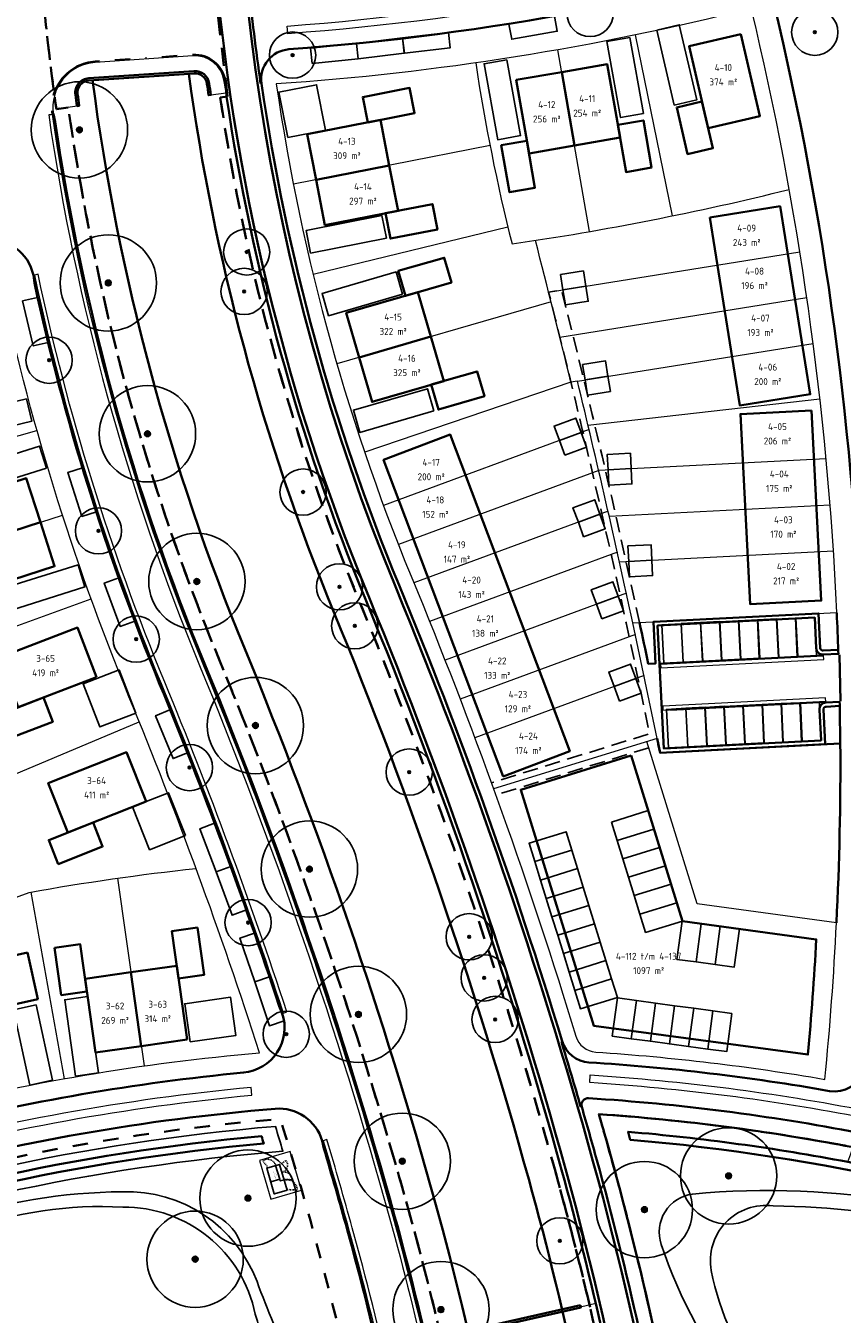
# Model space of a CAD drawing. Extents: x 168179 to 170299, y 448694 to 449599.
# Tile 16 of 32: x 168411 to 168517, y 449027 to 449194. Entities that reach past the tile are written whole.
import ezdxf
from ezdxf.enums import TextEntityAlignment as Align

# ---------------------------------------------------------------- set-up
doc = ezdxf.new("R2010")
doc.units = 0
for name, pattern in [('NLCS-HIDDEN', [4, 2, -2]), ('Stippelfijn', [3, 2, -1]), ('VH-RIJWIELPADBAND', [20, 8, -2, 2, -2, 0, -2, 2, -2])]:
    doc.linetypes.add(name, pattern=pattern)
doc.layers.get('0').update_dxf_attribs({"lineweight": 0})
for name, color, linetype, lineweight in [('N-WA-GW-GRONDWERKLIJN-G', 90, 'Continuous', 25), ('N-WE-KG-GRENS_SECTIE-G', 210, 'NLCS-HIDDEN', 35), ('N-WE-VH-VERHARDING_ASFALT_ROOD-G', 10, 'Continuous', 35), ('N03-WE-OG-WEG_ONTSLUITINGSWEG_GOOT-O', 162, 'Continuous', 18), ('N03-WE-VH-GOOT-O', 170, 'Continuous', 18), ('N03-WE-VH-KANTOPSLUITING_ACHTERKANTBAND-G', 50, 'Continuous', 35), ('N04-WE-OG-WEG_PARKEERPLAATS_GOOT-O', 162, 'Continuous', 18), ('N04-WE-VH-GOOT-O', 170, 'Continuous', 18), ('N04-WE-VH-KANTOPSLUITING_ACHTERKANTBAND-G', 50, 'Continuous', 35), ('N04-WE-VH-VERHARDING-G', 252, 'Continuous', 35), ('N08-WE-VH-KANTOPSLUITING_RIJWIELPADBAND_120X250-G', 253, 'VH-RIJWIELPADBAND', 35), ('N1-WE-OG-TERREIN_GROEN-G', 7, 'Continuous', 25), ('N1-WE-OG-WATER-G', 130, 'Continuous', 25), ('N2-PV-GR-BOOM-S', 90, 'Continuous', 25), ('N2-WE-OG-TERREIN_GROEN-G', 7, 'Continuous', 25), ('N2-WE-OG-WATER-G', 130, 'Continuous', 25), ('N3-WE-OG-KADASTRAAL_KAVELNUMMER-T18', 7, 'Continuous', 18), ('N3-WE-OG-TOPOGRAFIE_BEBOUWING_TRAFOHUISJE-G', 7, 'Continuous', 25), ('N3-WE-OG-WEG_PARKEERPLAATS_OPENBAAR-G', 253, 'Continuous', 25), ('N3-WE-OG-WEG_PARKEERPLAATS_PRIVE-G', 253, 'Continuous', 25), ('N4-WE-OG-BEBOUWING_SCHUUR-G', 7, 'Continuous', 25), ('N4-WE-OG-KADASTRAAL_KAVELNUMMER-T18', 7, 'Continuous', 18), ('N4-WE-OG-WEG_PARKEERPLAATS_OPENBAAR-G', 253, 'Continuous', 25), ('N4-WE-OG-WEG_PARKEERPLAATS_PRIVE-G', 253, 'Continuous', 25), ('N8-WE-KW-KUNSTWERK_BRUG_WEGVERKEERSBRUG-G', 170, 'Continuous', 35), ('N8-WE-OG-KADASTRAAL_KAVELNUMMER-T18', 7, 'Continuous', 18), ('N8-WE-OG-KADASTRAAL_KAVELOPPERVLAK-T18', 10, 'Continuous', 18), ('N8-WE-VH-KANTOPSLUITING_ACHTERKANTBAND-G', 50, 'Continuous', 13), ('N8-WE-WH-WATERLIJN-G', 150, 'Continuous', 35)]:
    doc.layers.add(name, color=color, linetype=linetype, lineweight=lineweight)
for name, color, linetype, lineweight, true_color in [('N03-WE-KG-KADASTRAAL-O', 150, 'Continuous', 18, 0x007fff), ('N04-WE-KG-KADASTRAAL-O', 150, 'Continuous', 18, 0x007fff), ('N04-WE-OG-WEG_VOETPAD_ACHTERPAD-G', 6, 'Stippelfijn', 25, 0xff00ff), ('N1-PV-GR-BOOM-S', 3, 'Continuous', 25, 0x00ff00), ('N3-PV-GR-BOOM-S', 3, 'Continuous', 25, 0x00ff00), ('N3-WE-KG-GRENS_KADASTRAAL-G', 150, 'Continuous', 18, 0x007fff), ('N3-WE-KG-KADASTRAAL_BEBOUWING-G', 1, 'Continuous', 35, 0xff0000), ('N4-PV-GR-BOOM-S', 3, 'Continuous', 25, 0x00ff00), ('N4-WE-KG-GRENS_KADASTRAAL-G', 150, 'Continuous', 18, 0x007fff), ('N4-WE-KG-KADASTRAAL_BEBOUWING-G', 1, 'Continuous', 35, 0xff0000)]:
    doc.layers.add(name, color=color, linetype=linetype, lineweight=lineweight, true_color=true_color)
doc.styles.add('NLCS-ISO-M1000-T18', font='NLCS-ISO.ttf', dxfattribs={"height": 1.8})
doc.styles.get("Standard").update_dxf_attribs({"font": 'iso.shx'})

# ---------------------------------------------------------------- blocks, each defined once
blk = doc.blocks.new('an-bb-sn-opp')
at = {"layer": 'N8-WE-OG-KADASTRAAL_KAVELNUMMER-T18', "style": 'NLCS-ISO-M1000-T18'}
blk.add_attdef('NUMMER', text='', height=1.8, dxfattribs=at).set_placement((0, 1.87), align=Align.MIDDLE)
at = {"layer": 'N8-WE-OG-KADASTRAAL_KAVELOPPERVLAK-T18', "style": 'NLCS-ISO-M1000-T18'}
blk.add_attdef('OPPERVLAK', text='', height=1.8, dxfattribs=at).set_placement((0, -1.87), align=Align.MIDDLE)
blk = doc.blocks.new('SGR-BOOM_01')
at = {"ltscale": 0.1}
h = blk.add_hatch(color=256, dxfattribs=at)
edge = h.paths.add_edge_path()
edge.add_arc((0, 0), 0.15, 0, 360)
for radius in [2.5, 0.045]:
    blk.add_circle((0, 0), radius)
blk.add_circle((0, 0), 0.15, dxfattribs=at)

msp = doc.modelspace()

# ---------------------------------------------------------------- linework, layer by layer
at = {"layer": 'N-WA-GW-GRONDWERKLIJN-G', "flags": 128}
msp.add_lwpolyline([(168299.15, 449016.33, 0.001943), (168299.31, 449019.66, 0.066852), (168371.27, 449035.66, -0.067408), (168443.37, 449051.61, -0.00138), (168444.34, 449048.38, 0.068057), (168372.41, 449032.57, -0.067249)], format="xyb", close=True, dxfattribs=at)
at = {"layer": 'N-WE-KG-GRENS_SECTIE-G', "flags": 128}
for points in [[(168697.42, 449523.48, 0.061305), (168625.69, 449511.22), (168625.93, 449510.09), (168625.82, 449510.06), (168619.48, 449508.07), (168619.26, 449509.21, 0.097374), (168518.87, 449453.25), (168517.94, 449454.35), (168516, 449452.84, 0.011255), (168505.99, 449443.81), (168507.05, 449442.69, 0.134676), (168425.05, 449308.09), (168426.17, 449307.81), (168424.38, 449301.33), (168423.27, 449301.61, 0.086527), (168414.66, 449199.64), (168413.11, 449199.5, 0.01336), (168414.95, 449183.61), (168416.49, 449183.83, 0.06257), (168436.07, 449112.19, -0.030357), (168460.72, 449040.48, -0.062919), (168475.75, 448937.32), (168474.2, 448937.29, -0.009415), (168474.2, 448921.69), (168475.75, 448921.66, -0.05401), (168464.45, 448832.8, 0.032968), (168455.08, 448777.73), (168453.38, 448761.24), (168481.27, 448758.33), (168493.77, 448890.3, 0.090314), (168479.7, 449045.74, 0.030357), (168454.27, 449119.72, -0.061192), (168436.21, 449185.1), (168437.15, 449185.24), (168435.21, 449201.7), (168434.26, 449201.62, -0.084578), (168441.84, 449294.75), (168442.76, 449294.52, -0.008125), (168446.11, 449306.59), (168445.23, 449306.85, -0.12909), (168519.31, 449427.16), (168519.95, 449426.48, -0.015422), (168532.35, 449437.58), (168531.72, 449438.32, -0.091735), (168619.61, 449488.54), (168619.92, 449487.64, -0.011125), (168631.73, 449491.47), (168631.45, 449492.38, -0.059389), (168696.32, 449503.7)], [(168416.49, 449183.83), (168414.95, 449183.61, -0.01336), (168413.11, 449199.5), (168414.66, 449199.64, -0.06749), (168418.37, 449279.6), (168405.93, 449281.88, 0.018652), (168402.61, 449258.94, -0.102344), (168399.48, 449258.49), (168396.95, 449258.66, -0.030546), (168384.86, 449260.13), (168365.86, 449263.64, 0.030553), (168359.77, 449264.38), (168280.41, 449269.17, -0.111437), (168274.16, 449270.98), (168273.33, 449251.18), (168277, 449244.71, 0.118357), (168276.18, 449241.79, -0.00197), (168275.99, 449237.42, -0.006755), (168275.15, 449223.44), (168273.28, 449203.41, -0.005975), (168271.74, 449191.12), (168271.21, 449187.07, -0.020117), (168270.46, 449182.44), (168267.37, 449167.33, 0.036788), (168265.63, 449153.77), (168263.55, 449116.94), (168262.5, 449098.87), (168257.44, 449012.23, 0.200008), (168259.48, 449006.42), (168272.68, 448991.7), (168292.05, 448990.24, 0.007173), (168293.23, 449002.37), (168296.12, 449002.06), (168296.22, 449002.12, 0.010668), (168297.35, 449020.4, 0.068577), (168370.96, 449036.51, -0.06807), (168444.02, 449052.57, -0.019711), (168453.5, 449017.2), (168453.5, 449017.2), (168465.85, 449019.95, 0.012724), (168460.72, 449040.48, 0.030357), (168436.07, 449112.19, -0.06257)], [(168669.55, 449019.54, -0.099335), (168562.46, 449036.57, 0.071724), (168485.34, 449053.2, -0.015524), (168492.35, 449025.86, -0.020346), (168498.76, 448990.4, -0.157972), (168668.14, 448972.34, -0.025649), (168668.23, 448995.66)]]:
    msp.add_lwpolyline(points, format="xyb", close=True, dxfattribs=at)
at = {"layer": 'N-WE-KG-GRENS_SECTIE-G'}
msp.add_lwpolyline([(168685.76, 449312.78), (168669.55, 449019.54, -0.099335), (168562.46, 449036.57, 0.071724), (168485.34, 449053.2, -0.015524), (168492.35, 449025.86), (168485.08, 449024.24, 0.012724), (168479.7, 449045.74, 0.030357), (168454.27, 449119.72, -0.061192), (168436.21, 449185.1), (168437.15, 449185.24), (168435.21, 449201.7), (168434.26, 449201.62, -0.067274), (168437.75, 449276.05), (168445.08, 449274.71, 0.01497), (168442.64, 449258.69, 0.087848), (168535.02, 449285.65, -0.141513)], format="xyb", close=True, dxfattribs=at)
at = {"layer": 'N-WE-VH-VERHARDING_ASFALT_ROOD-G', "flags": 128}
for points in [[(168179.09, 449328.77), (168283.58, 449324.29, -0.02075), (168362.26, 449317.5, -0.028118), (168425.5, 449305.4), (168442.32, 449300.92), (168444.72, 449300.28, -0.251205), (168625.76, 449489.19), (168621.81, 449509.18, 0.015854), (168619.41, 449519.93), (168622.9, 449520.81, -0.006697), (168625.43, 449509.97), (168629.31, 449490.31, -0.062019), (168696.65, 449502.37), (168696.44, 449498.65, 0.516768), (168458.94, 449121.65, -0.030357), (168484.57, 449047.09, -0.090321), (168498.8, 448889.84)], [(168495.11, 448890.18, 0.090316), (168481, 449046.1, 0.030357), (168455.52, 449120.23, -0.163988), (168443.74, 449296.67), (168441.34, 449297.35), (168424.52, 449301.83, 0.0281), (168361.78, 449313.83, 0.020747), (168283.42, 449320.59), (168178.93, 449325.08)]]:
    msp.add_lwpolyline(points, format="xyb", dxfattribs=at)
at = {"layer": 'N03-WE-KG-KADASTRAAL-O', "flags": 128}
msp.add_lwpolyline([(168361.79, 449160.52, 0.078706), (168396.25, 449053.54, -0.040194), (168441.32, 449061.17, 0.020091), (168424.37, 449107.36, -0.046486), (168407.41, 449162.43, -0.026358)], format="xyb", close=True, dxfattribs=at)
at = {"layer": 'N03-WE-OG-WEG_ONTSLUITINGSWEG_GOOT-O', "flags": 128}
for points in [[(168413.95, 449182.85, 0.062062), (168433.62, 449111.18, -0.030357), (168458.16, 449039.77, -0.012724), (168463.26, 449019.37, -0.012724), (168463.75, 449019.48, 0.012724), (168458.64, 449039.91, 0.030357), (168434.08, 449111.37, -0.062062), (168414.44, 449182.92, -0.062062)], [(168444.85, 449066.48, 0.018485), (168429, 449109.27, -0.04541), (168412.57, 449162.17), (168412.09, 449162.06, 0.04541), (168428.53, 449109.08, -0.018485), (168444.38, 449066.32, -0.018485)], [(168449.57, 449049.75, -0.004828), (168452.86, 449038.3, -0.012724), (168457.89, 449018.18, -0.012724), (168458.38, 449018.28, 0.012724), (168453.34, 449038.44, 0.004828), (168450.05, 449049.9)]]:
    msp.add_lwpolyline(points, format="xyb", close=True, dxfattribs=at)
at = {"layer": 'N03-WE-VH-GOOT-O'}
msp.add_lwpolyline([(168440.23, 449056.66, 0.043829), (168391.96, 449047.86, -0.086103), (168354.37, 449167.07, 0.029368), (168404.47, 449168.58), (168404.37, 449169.58, -0.063842), (168296.11, 449173.76), (168295.74, 449168.5, 0.048688), (168297.79, 449090.72, -0.04186), (168300.68, 449018.68), (168301.68, 449018.77, 0.00315), (168301.88, 449024.21, 0.064136), (168369.79, 449039.7, -0.020371), (168391.45, 449046.68, 0.003743), (168394.04, 449041.79), (168395.03, 449042.06, -0.003817), (168392.44, 449046.95, -0.043632), (168440.32, 449055.66)], format="xyb", close=True, dxfattribs=at)
at = {"layer": 'N03-WE-VH-KANTOPSLUITING_ACHTERKANTBAND-G', "flags": 128}
for points in [[(168414.56, 449182.94), (168414.79, 449181.96, 0.061225), (168434.26, 449111.45, -0.030357), (168458.84, 449039.96, -0.012724), (168463.94, 449019.53)], [(168411.97, 449162.04, 0.379799), (168405.68, 449166.66, -0.024566), (168363.59, 449164.89, 0.46382), (168357.74, 449158.07, 0.075181), (168390.86, 449054.51, 0.352813), (168397.56, 449051.41, -0.037489), (168439.24, 449058.59, 0.480897), (168444.26, 449066.28)], [(168444.26, 449066.28), (168443.87, 449067.21, 0.01808), (168428.35, 449109.01, -0.044592), (168412.1, 449161.04), (168411.97, 449162.04)], [(168449.45, 449049.72, 0.354765), (168443.33, 449053.9, 0.045796), (168393.4, 449045.12, 0.045796)], [(168457.7, 449018.13, 0.012724), (168452.67, 449038.25, 0.004423), (168449.66, 449048.74), (168449.45, 449049.72)]]:
    msp.add_lwpolyline(points, format="xyb", dxfattribs=at)
at = {"layer": 'N04-WE-KG-KADASTRAAL-O', "flags": 128}
msp.add_lwpolyline([(168492.88, 449101.96), (168489.75, 449116.94), (168516.22, 449118.3, 0.047212), (168505.11, 449196.67, -0.045061), (168443.48, 449186.86, 0.063267), (168461.8, 449121, -0.023492), (168482.36, 449063.3, 0.310181), (168484.92, 449061.25, -0.026836), (168514.66, 449057.71, 0.012132), (168516.16, 449078.03), (168498.09, 449080.51), (168491.57, 449101.55)], format="xyb", dxfattribs=at)
at = {"layer": 'N04-WE-OG-WEG_PARKEERPLAATS_GOOT-O'}
for points in [[(168493.37, 449111.12), (168514.5, 449112.2), (168514.47, 449112.7), (168493.34, 449111.61)], [(168493.65, 449105.62), (168514.78, 449106.71), (168514.75, 449107.21), (168493.62, 449106.12)]]:
    msp.add_lwpolyline(points, close=True, dxfattribs=at)
at = {"layer": 'N04-WE-OG-WEG_VOETPAD_ACHTERPAD-G', "flags": 128}
msp.add_lwpolyline([(168490.61, 449116.98, 0.008717), (168480.5, 449160.14), (168478.81, 449159.87, -0.01158), (168491.9, 449102.55), (168471.38, 449096.2)], format="xyb", dxfattribs=at)
msp.add_lwpolyline([(168491.82, 449100.74), (168471.95, 449094.6)], dxfattribs=at)
at = {"layer": 'N04-WE-VH-GOOT-O'}
for points in [[(168618.68, 449313.54, 0.07387), (168607.5, 449187.86, -0.00967), (168607.96, 449176.25, -0.091364), (168583.63, 449027.58), (168582.66, 449027.85, 0.003624), (168584.65, 449033.53, -0.020152), (168563.85, 449040.32, 0.040068), (168520.67, 449052.52, -0.004313), (168518.62, 449046.81), (168517.62, 449047, 0.004328), (168519.68, 449052.72, 0.031983), (168484.14, 449057.29), (168484.2, 449058.29, -0.032112), (168520.01, 449053.67, 0.115775), (168536.61, 449213.12, 0.000511)], [(168520.43, 449207.61, -0.056558), (168444.98, 449193.38), (168444.9, 449194.38, 0.056558), (168520.14, 449208.57, 0.013632)]]:
    msp.add_lwpolyline(points, format="xyb", dxfattribs=at)
at = {"layer": 'N04-WE-VH-KANTOPSLUITING_ACHTERKANTBAND-G', "flags": 128}
msp.add_lwpolyline([(168441.57, 449186.94, -0.434885), (168445.12, 449191.36, 0.056558), (168521.03, 449205.68, 0.006062), (168528.01, 449207.93, -0.481936), (168535.73, 449202.93, -0.105107), (168519.62, 449058.8, -0.37192), (168515.27, 449056.2, 0.027791), (168484.05, 449059.92, -0.312793), (168480.58, 449062.67, 0.024173), (168459.42, 449121.84, -0.062141)], format="xyb", close=True, dxfattribs=at)
for points in [[(168532.92, 449112.94), (168519.46, 449112.25, 0.050905), (168508.01, 449197.42, 0.021437), (168534.74, 449205.63)], [(168485.89, 449024.42, 0.012724), (168480.5, 449045.96, 0.030357), (168455.04, 449120.03, -0.061188), (168437.03, 449185.22)], [(168516.4, 449113.44), (168514.44, 449113.34, -0.414214), (168514.06, 449113.68), (168513.83, 449118.17), (168492.42, 449117.07), (168492.7, 449111.68), (168491.75, 449111.63, 0.001076), (168490.61, 449116.98)], [(168493.04, 449101.22), (168493.27, 449100.1), (168514.7, 449101.2), (168514.47, 449105.69, -0.414214), (168514.81, 449106.07), (168516.59, 449106.16)], [(168516.16, 449078.03, 0.01385), (168516.66, 449101.3), (168493.27, 449100.1), (168492.88, 449101.96)], [(168519, 449050.79, 0.031712), (168484.01, 449055.27, 0.519415), (168483.11, 449054.15, -0.002766), (168485.07, 449047.23, -0.012724), (168490.51, 449025.45, -0.012724)], [(168518.32, 449048.91, 0.030112), (168485.34, 449053.2, -0.002178), (168486.88, 449047.73, -0.012724), (168492.35, 449025.86, -0.012724)]]:
    msp.add_lwpolyline(points, format="xyb", dxfattribs=at)
at = {"layer": 'N04-WE-VH-KANTOPSLUITING_ACHTERKANTBAND-G'}
msp.add_lwpolyline([(168516.2, 449118.24, -0.002971), (168516.4, 449113.25), (168516.42, 449112.92), (168514.47, 449112.82, -0.414214), (168513.54, 449113.65), (168513.34, 449117.63), (168492.96, 449116.58), (168493.78, 449100.64), (168514.16, 449101.69), (168513.95, 449105.66, -0.414214), (168514.79, 449106.59), (168516.57, 449106.68), (168516.58, 449106.35, -0.002963), (168516.64, 449101.35)], format="xyb", dxfattribs=at)
at = {"layer": 'N04-WE-VH-VERHARDING-G'}
for points in [[(168439.9, 449199.83, 0.011923), (168441.45, 449186.92)], [(168482.99, 449054.12, 0.003413), (168480.47, 449062.63)]]:
    msp.add_lwpolyline(points, format="xyb", dxfattribs=at)
for points in [[(168514.47, 449112.7), (168493.34, 449111.61)], [(168514.78, 449106.71), (168494.64, 449105.67)]]:
    msp.add_lwpolyline(points, close=True, dxfattribs=at)
msp.add_lwpolyline([(168516.54, 449112.81), (168516.68, 449106.8)], dxfattribs=at)
at = {"layer": 'N08-WE-VH-KANTOPSLUITING_RIJWIELPADBAND_120X250-G', "flags": 128}
msp.add_lwpolyline([(168437.15, 449185.24, -0.00241), (168436.86, 449187.22, 0.393204), (168432.65, 449190.63), (168419.98, 449189.77, 0.436651), (168414.44, 449182.92)], format="xyb", dxfattribs=at)
at = {"layer": 'N1-WE-OG-TERREIN_GROEN-G'}
msp.add_lwpolyline([(168423.52, 449043.14, 0.15395), (168380.27, 449028.98, 0.468489), (168381.21, 449020.5, 0.120316), (168427.63, 449005.23, 0.292664), (168445.29, 449013.05, 0.260378), (168445.5, 449020.69, -0.02039), (168440.98, 449031.47, 0.321445), (168423.52, 449043.14, 0.15395)], format="xyb", close=True, dxfattribs=at)
at = {"layer": 'N1-WE-OG-WATER-G'}
msp.add_lwpolyline([(168423.56, 449041.14, -0.358221), (168440.76, 449027.24, -0.544471), (168425, 449007.48, -0.103572), (168385.6, 449020.21, -0.489492), (168385.59, 449027.48, -0.202546)], format="xyb", close=True, dxfattribs=at)
at = {"layer": 'N2-WE-OG-TERREIN_GROEN-G'}
msp.add_lwpolyline([(168555.9, 449022.77, 0.386975), (168551.83, 449032.99, 0.13804), (168497.48, 449042.84, 0.470196), (168493.42, 449036.31, 0.089651), (168504.17, 449016.67, 0.089651)], format="xyb", dxfattribs=at)
at = {"layer": 'N2-WE-OG-WATER-G'}
msp.add_lwpolyline([(168553.84, 449023, 0.004283), (168554.03, 449023.47, 0.386975), (168550.95, 449031.19, 0.111912), (168507.94, 449041.3, 0.507283), (168499.91, 449032.91, 0.110113), (168506.8, 449017.55, 0.110113)], format="xyb", dxfattribs=at)
at = {"layer": 'N3-WE-KG-GRENS_KADASTRAAL-G', "flags": 128}
for points in [[(168390.51, 449135.73), (168412.43, 449141.9)], [(168393.84, 449123.88), (168415.74, 449130.92)], [(168397.53, 449112.12), (168419.45, 449120.07)], [(168403.69, 449094.84), (168425.71, 449104.1)], [(168422.89, 449083.82), (168426.34, 449059.46)], [(168411.63, 449082.01), (168415.97, 449057.8)]]:
    msp.add_lwpolyline(points, dxfattribs=at)
msp.add_lwpolyline([(168387.09, 449073.05), (168411.44, 449081.98, -0.017662), (168433.07, 449085.08, -0.017662)], format="xyb", dxfattribs=at)
msp.add_lwpolyline([(168446.76, 449043.35), (168445.29, 449048.36), (168441.31, 449047.19), (168442.78, 449042.18)], close=True, dxfattribs=at)
at = {"layer": 'N3-WE-KG-KADASTRAAL_BEBOUWING-G', "flags": 128}
for points in [[(168403.66, 449127.04), (168412.87, 449130), (168411.04, 449135.71), (168401.82, 449132.75)], [(168403.66, 449127.04), (168412.87, 449130), (168414.71, 449124.29), (168405.49, 449121.32)], [(168420.17, 449109.9), (168410, 449105.99), (168407.52, 449112.43), (168417.69, 449116.34)], [(168408.7, 449101.89), (168407.49, 449105.02), (168413.28, 449107.25), (168414.49, 449104.12)], [(168426.58, 449093.75), (168416.44, 449089.73), (168413.9, 449096.15), (168424.04, 449100.16)], [(168415.19, 449085.62), (168413.95, 449088.75), (168419.72, 449091.03), (168420.95, 449087.91)], [(168433.25, 449077.4), (168429.92, 449076.93), (168430.79, 449070.79), (168434.12, 449071.27)], [(168414.72, 449074.78), (168418.04, 449075.25), (168418.91, 449069.11), (168415.59, 449068.64)], [(168411.21, 449074.16), (168407.93, 449073.44), (168409.25, 449067.38), (168412.53, 449068.1)], [(168431.91, 449062.87), (168430.56, 449072.46), (168424.62, 449071.62), (168425.97, 449062.03)], [(168420.03, 449061.19), (168418.68, 449070.78), (168424.62, 449071.62), (168425.97, 449062.03)]]:
    msp.add_lwpolyline(points, close=True, dxfattribs=at)
at = {"layer": 'N3-WE-OG-TOPOGRAFIE_BEBOUWING_TRAFOHUISJE-G', "linetype": 'NLCS-HIDDEN', "ltscale": 0.05, "flags": 128}
for points in [[(168442.37, 449046.29), (168441.74, 449047.14, -0.52074), (168443.38, 449046.59)], [(168443.95, 449046.62), (168444.75, 449047.21, -0.523071), (168444.23, 449045.67, -1.036718)], [(168444.5, 449044.75), (168445.51, 449044.68, 0.510916), (168444.23, 449045.66, -0.439499)], [(168444.89, 449043.42), (168446.17, 449043.34, 0.52322), (168444.53, 449044.64, 0.52322)]]:
    msp.add_lwpolyline(points, format="xyb", dxfattribs=at)
at = {"layer": 'N3-WE-OG-TOPOGRAFIE_BEBOUWING_TRAFOHUISJE-G', "flags": 128}
msp.add_lwpolyline([(168444.88, 449043.33), (168443.23, 449042.85), (168443.22, 449042.85), (168442.24, 449046.2), (168442.25, 449046.21), (168443.9, 449046.69), (168443.91, 449046.69), (168444.89, 449043.34)], close=True, dxfattribs=at)
for points in [[(168443.93, 449044.75), (168443.4, 449046.55)], [(168444.49, 449044.7), (168443.99, 449044.55), (168443.93, 449044.75), (168442.76, 449044.41)]]:
    msp.add_lwpolyline(points, dxfattribs=at)
at = {"layer": 'N3-WE-OG-WEG_PARKEERPLAATS_OPENBAAR-G', "flags": 128}
for points in [[(168413.89, 449153.33), (168412.51, 449159.17), (168410.57, 449158.71), (168411.95, 449152.87)], [(168420.17, 449131.36), (168418.32, 449137.07), (168416.42, 449136.46), (168418.26, 449130.75)], [(168425.12, 449117.17), (168423.04, 449122.8), (168421.16, 449122.1), (168423.24, 449116.48)], [(168431.95, 449100.1), (168429.67, 449105.65), (168427.82, 449104.89), (168430.1, 449099.34)], [(168437.57, 449085.32), (168435.45, 449090.94), (168433.58, 449090.23), (168435.69, 449084.62)], [(168439.62, 449079.69), (168437.57, 449085.32), (168435.69, 449084.64), (168437.74, 449079)], [(168442.6, 449071.01), (168440.65, 449076.68), (168438.76, 449076.04), (168440.7, 449070.36)], [(168444.49, 449065.31), (168442.6, 449071.01), (168440.7, 449070.38), (168442.59, 449064.68)]]:
    msp.add_lwpolyline(points, close=True, dxfattribs=at)
at = {"layer": 'N3-WE-OG-WEG_PARKEERPLAATS_PRIVE-G', "flags": 128}
for points in [[(168411.06, 449146.02), (168411.76, 449143.1), (168402.03, 449140.76), (168401.33, 449143.68)], [(168413.67, 449137.01), (168412.77, 449139.87), (168403.23, 449136.89), (168404.12, 449134.02)], [(168417.76, 449124.46), (168418.66, 449121.6), (168409.12, 449118.61), (168408.22, 449121.47)], [(168425.25, 449105.24), (168423.09, 449110.84), (168418.42, 449109.04), (168420.58, 449103.44)], [(168431.69, 449089.34), (168429.48, 449094.91), (168424.83, 449093.08), (168427.04, 449087.5)], [(168411.52, 449056.96), (168414.45, 449057.6), (168412.32, 449067.37), (168409.39, 449066.74)], [(168417.43, 449058.14), (168420.4, 449058.56), (168419, 449068.46), (168416.03, 449068.04)], [(168432.31, 449062.58), (168438.25, 449063.42), (168437.55, 449068.37), (168431.61, 449067.53)]]:
    msp.add_lwpolyline(points, close=True, dxfattribs=at)
at = {"layer": 'N4-WE-KG-GRENS_KADASTRAAL-G', "flags": 128}
for points in [[(168494.88, 449169.75), (168490.08, 449193.22)], [(168484.12, 449167.72), (168480.02, 449191.29)], [(168471.22, 449178.86), (168445.7, 449173.86)], [(168473.54, 449168.27), (168448.27, 449162.14)], [(168478.81, 449159.87), (168511.41, 449165.07)], [(168480.27, 449154.03), (168512.31, 449159.14)], [(168479.13, 449158.6), (168451.35, 449150.55)], [(168482.55, 449148.31), (168513.13, 449153.19)], [(168481.71, 449148.16), (168454.95, 449139.1)], [(168483.92, 449142.61), (168514.01, 449146.02)], [(168484.06, 449142.02), (168457.4, 449132.17)], [(168485.3, 449136.74), (168514.81, 449138.25)], [(168485.31, 449136.72), (168459.32, 449127.13)], [(168486.67, 449130.8), (168515.33, 449132.27)], [(168486.53, 449131.42), (168461.34, 449122.12)], [(168487.73, 449126.1), (168463.38, 449117.11)], [(168488.01, 449124.86), (168515.77, 449126.28)], [(168488.91, 449120.78), (168465.38, 449112.1)], [(168490.07, 449115.45), (168467.33, 449107.06)], [(168491.2, 449110.12), (168469.24, 449102.01)], [(168492.88, 449101.96), (168471.67, 449095.4)]]:
    msp.add_lwpolyline(points, dxfattribs=at)
for points in [[(168469.36, 449189.59, 0.024483), (168474.07, 449166.11, 0.02472), (168510.03, 449173.18)], [(168489.75, 449116.94, 0.006335), (168482.55, 449148.31), (168481.71, 449148.16, 0.003735), (168477.1, 449166.56)]]:
    msp.add_lwpolyline(points, format="xyb", dxfattribs=at)
at = {"layer": 'N4-WE-KG-KADASTRAAL_BEBOUWING-G', "flags": 128}
for points in [[(168503.76, 449193.32), (168497.04, 449191.75), (168499.51, 449181.14), (168506.23, 449182.7)], [(168480.52, 449188.41), (168486.43, 449189.43), (168488.09, 449179.9), (168482.18, 449178.87)], [(168480.52, 449188.41), (168474.61, 449187.38), (168476.27, 449177.84), (168482.18, 449178.87)], [(168455.34, 449181.87), (168454.7, 449185.16), (168460.78, 449186.36), (168461.43, 449183.06)], [(168498.71, 449184.57), (168495.44, 449183.81), (168496.84, 449177.77), (168500.12, 449178.53)], [(168448.64, 449174.44), (168447.49, 449180.33), (168456.99, 449182.19), (168458.14, 449176.3)], [(168487.8, 449181.55), (168491.11, 449182.13), (168492.17, 449176.02), (168488.87, 449175.44)], [(168475.98, 449179.5), (168472.67, 449178.92), (168473.74, 449172.81), (168477.04, 449173.39)], [(168448.64, 449174.44), (168449.8, 449168.55), (168459.3, 449170.41), (168458.14, 449176.3)], [(168457.65, 449170.09), (168458.29, 449166.8), (168464.38, 449167.99), (168463.73, 449171.28)], [(168499.72, 449169.55), (168508.85, 449171), (168512.75, 449146.61), (168503.61, 449145.15)], [(168460.25, 449159.37), (168459.31, 449162.6), (168465.27, 449164.32), (168466.2, 449161.1)], [(168454.24, 449151.38), (168452.56, 449157.15), (168461.86, 449159.84), (168463.53, 449154.08)], [(168454.24, 449151.38), (168455.91, 449145.62), (168465.2, 449148.32), (168463.53, 449154.08)], [(168463.59, 449147.85), (168464.52, 449144.62), (168470.48, 449146.35), (168469.54, 449149.57)], [(168512.93, 449144.51), (168503.69, 449144.04), (168504.96, 449119.37), (168514.19, 449119.84)], [(168472.9, 449097.03), (168481.56, 449100.29), (168466.05, 449141.37), (168457.4, 449138.1)]]:
    msp.add_lwpolyline(points, close=True, dxfattribs=at)
msp.add_lwpolyline([(168489.52, 449099.72), (168475.19, 449095.28), (168484.68, 449064.67), (168512.45, 449060.92, 0.008978), (168513.54, 449075.87), (168496.18, 449078.25)], format="xyb", close=True, dxfattribs=at)
at = {"layer": 'N4-WE-OG-BEBOUWING_SCHUUR-G', "flags": 128}
for points in [[(168480.67, 449160.17), (168483.63, 449160.64), (168483.32, 449162.61), (168480.36, 449162.14)], [(168480.99, 449158.19), (168483.95, 449158.66), (168483.63, 449160.64), (168480.67, 449160.17)], [(168483.55, 449148.47), (168486.51, 449148.95), (168486.2, 449150.92), (168483.23, 449150.45)], [(168483.86, 449146.5), (168486.83, 449146.97), (168486.51, 449148.95), (168483.55, 449148.47)], [(168480.22, 449140.6), (168483.03, 449141.64), (168482.34, 449143.51), (168479.52, 449142.47)], [(168480.91, 449138.72), (168483.72, 449139.76), (168483.03, 449141.64), (168480.22, 449140.6)], [(168486.52, 449136.8), (168489.52, 449136.95), (168489.42, 449138.95), (168486.42, 449138.8)], [(168486.62, 449134.8), (168489.62, 449134.96), (168489.52, 449136.95), (168486.52, 449136.8)], [(168482.67, 449129.99), (168485.48, 449131.03), (168484.79, 449132.91), (168481.97, 449131.87)], [(168483.36, 449128.11), (168486.17, 449129.15), (168485.48, 449131.03), (168482.67, 449129.99)], [(168489.21, 449124.92), (168492.2, 449125.07), (168492.1, 449127.07), (168489.1, 449126.92)], [(168489.31, 449122.92), (168492.31, 449123.08), (168492.2, 449125.07), (168489.21, 449124.92)], [(168485.03, 449119.35), (168487.84, 449120.39), (168487.15, 449122.27), (168484.34, 449121.23)], [(168485.72, 449117.47), (168488.54, 449118.51), (168487.84, 449120.39), (168485.03, 449119.35)], [(168487.3, 449108.68), (168490.12, 449109.72), (168489.42, 449111.59), (168486.61, 449110.55)], [(168488, 449106.8), (168490.81, 449107.84), (168490.12, 449109.72), (168487.3, 449108.68)]]:
    msp.add_lwpolyline(points, close=True, dxfattribs=at)
at = {"layer": 'N4-WE-OG-WEG_PARKEERPLAATS_OPENBAAR-G', "flags": 128}
for points in [[(168479.58, 449195.67), (168473.67, 449194.64), (168474.02, 449192.67), (168479.93, 449193.7)], [(168459.84, 449192.83), (168453.89, 449192.12), (168454.12, 449190.14), (168460.08, 449190.85)], [(168465.82, 449193.55), (168459.86, 449192.84), (168460.1, 449190.85), (168466.06, 449191.56)], [(168453.9, 449192.12), (168447.93, 449191.52), (168448.14, 449189.53), (168454.11, 449190.13)], [(168501.01, 449117.1), (168498.5, 449116.97), (168498.76, 449111.97), (168501.28, 449112.11)], [(168503.49, 449117.22), (168500.97, 449117.09), (168501.23, 449112.1), (168503.74, 449112.23)], [(168505.96, 449117.34), (168503.44, 449117.21), (168503.69, 449112.22), (168506.21, 449112.35)], [(168508.43, 449117.45), (168505.91, 449117.33), (168506.15, 449112.34), (168508.67, 449112.46)], [(168510.9, 449117.56), (168508.39, 449117.44), (168508.62, 449112.45), (168511.13, 449112.56)], [(168513.35, 449117.65), (168510.84, 449117.55), (168511.05, 449112.55), (168513.56, 449112.66)], [(168496.03, 449116.82), (168493.51, 449116.69), (168493.78, 449111.7), (168496.29, 449111.83)], [(168498.54, 449116.98), (168496.02, 449116.84), (168496.29, 449111.85), (168498.81, 449111.98)], [(168496.61, 449105.86), (168494.09, 449105.72), (168494.36, 449100.73), (168496.88, 449100.86)], [(168499.13, 449105.99), (168496.61, 449105.86), (168496.88, 449100.86), (168499.39, 449101)], [(168501.6, 449106.12), (168499.08, 449105.98), (168499.35, 449100.99), (168501.87, 449101.12)], [(168504.07, 449106.24), (168501.56, 449106.11), (168501.81, 449101.12), (168504.33, 449101.25)], [(168506.55, 449106.35), (168504.03, 449106.23), (168504.28, 449101.24), (168506.79, 449101.36)], [(168509.02, 449106.47), (168506.5, 449106.35), (168506.74, 449101.35), (168509.26, 449101.47)], [(168511.49, 449106.57), (168508.97, 449106.46), (168509.2, 449101.46), (168511.72, 449101.58)], [(168513.94, 449106.67), (168511.42, 449106.56), (168511.63, 449101.57), (168514.15, 449101.67)]]:
    msp.add_lwpolyline(points, close=True, dxfattribs=at)
at = {"layer": 'N4-WE-OG-WEG_PARKEERPLAATS_PRIVE-G', "flags": 128}
for points in [[(168492.85, 449193.86), (168495.77, 449194.54), (168498.03, 449184.8), (168495.11, 449184.12)], [(168486.38, 449192.35), (168489.34, 449192.88), (168491.11, 449183.04), (168488.16, 449182.51)], [(168473.39, 449190.01), (168470.44, 449189.48), (168472.22, 449179.63), (168475.17, 449180.17)], [(168444.96, 449179.9), (168443.81, 449185.79), (168448.71, 449186.75), (168449.87, 449180.87)], [(168457.76, 449166.84), (168457.18, 449169.78), (168447.37, 449167.86), (168447.94, 449164.91)], [(168459.86, 449159.59), (168459.03, 449162.47), (168449.43, 449159.68), (168450.26, 449156.8)], [(168463.92, 449144.44), (168463.09, 449147.32), (168453.48, 449144.54), (168454.32, 449141.65)], [(168486.96, 449091.1), (168487.7, 449088.71), (168492.48, 449090.19), (168491.74, 449092.58)], [(168481.81, 449087.45), (168481.07, 449089.84), (168476.29, 449088.36), (168477.03, 449085.97)], [(168487.7, 449088.71), (168488.44, 449086.32), (168493.22, 449087.8), (168492.48, 449090.19)], [(168482.55, 449085.06), (168481.81, 449087.45), (168477.03, 449085.97), (168477.77, 449083.58)], [(168488.44, 449086.32), (168489.18, 449083.94), (168493.96, 449085.42), (168493.22, 449087.8)], [(168489.18, 449083.94), (168489.92, 449081.55), (168494.7, 449083.03), (168493.96, 449085.42)], [(168483.29, 449082.67), (168482.55, 449085.06), (168477.77, 449083.58), (168478.51, 449081.19)], [(168484.03, 449080.29), (168483.29, 449082.67), (168478.51, 449081.19), (168479.25, 449078.81)], [(168489.92, 449081.55), (168490.66, 449079.16), (168495.44, 449080.64), (168494.7, 449083.03)], [(168484.77, 449077.9), (168484.03, 449080.29), (168479.25, 449078.81), (168479.99, 449076.42)], [(168490.66, 449079.16), (168491.4, 449076.77), (168496.18, 449078.25), (168495.44, 449080.64)], [(168485.51, 449075.51), (168484.77, 449077.9), (168479.99, 449076.42), (168480.73, 449074.03)], [(168495.47, 449073.28), (168497.94, 449072.95), (168498.61, 449077.9), (168496.13, 449078.24)], [(168497.94, 449072.95), (168500.42, 449072.61), (168501.09, 449077.57), (168498.61, 449077.9)], [(168500.42, 449072.61), (168502.9, 449072.28), (168503.57, 449077.24), (168501.09, 449077.57)], [(168486.25, 449073.12), (168485.51, 449075.51), (168480.73, 449074.03), (168481.47, 449071.64)], [(168486.99, 449070.74), (168486.25, 449073.12), (168481.47, 449071.64), (168482.21, 449069.26)], [(168487.73, 449068.35), (168486.99, 449070.74), (168482.21, 449069.26), (168482.95, 449066.87)], [(168490.21, 449067.94), (168487.73, 449068.28), (168487.06, 449063.32), (168489.54, 449062.99)], [(168492.69, 449067.61), (168490.21, 449067.94), (168489.54, 449062.99), (168492.02, 449062.65)], [(168495.16, 449067.27), (168492.69, 449067.61), (168492.02, 449062.65), (168494.49, 449062.32)], [(168497.64, 449066.94), (168495.16, 449067.27), (168494.49, 449062.32), (168496.97, 449061.98)], [(168500.12, 449066.6), (168497.64, 449066.94), (168496.97, 449061.98), (168499.45, 449061.65)], [(168502.6, 449066.27), (168500.12, 449066.6), (168499.45, 449061.65), (168501.93, 449061.31)]]:
    msp.add_lwpolyline(points, close=True, dxfattribs=at)
at = {"layer": 'N8-WE-KW-KUNSTWERK_BRUG_WEGVERKEERSBRUG-G'}
msp.add_lwpolyline([(168417.63, 449183.99, -0.001264), (168417.42, 449185.48, -0.434545), (168419.15, 449187.61), (168432.79, 449188.54, -0.393204), (168434.78, 449186.92, 0.001343), (168435, 449185.44), (168434.7, 449185.4, -0.001343), (168434.49, 449186.88, 0.393204), (168432.81, 449188.24), (168419.17, 449187.31, 0.434545), (168417.71, 449185.52, 0.001264), (168417.92, 449184.03)], format="xyb", close=True, dxfattribs=at)
msp.add_lwpolyline([(168482.93, 449028.4), (168465.95, 449024.56), (168466.02, 449024.26), (168482.99, 449028.11)], close=True, dxfattribs=at)
at = {"layer": 'N8-WE-VH-KANTOPSLUITING_ACHTERKANTBAND-G', "flags": 128}
msp.add_lwpolyline([(168437.03, 449185.22, -0.001594), (168436.74, 449187.2, 0.3932), (168432.66, 449190.51), (168419.98, 449189.65, 0.436651), (168414.56, 449182.94)], format="xyb", dxfattribs=at)
at = {"layer": 'N8-WE-VH-KANTOPSLUITING_ACHTERKANTBAND-G'}
for points in [[(168435, 449185.44), (168436.96, 449185.73)], [(168417.63, 449183.99), (168414.95, 449183.61)]]:
    msp.add_lwpolyline(points, dxfattribs=at)
at = {"layer": 'N8-WE-VH-KANTOPSLUITING_ACHTERKANTBAND-G', "flags": 128}
msp.add_lwpolyline([(168482.97, 449028.2), (168484.92, 449028.66)], dxfattribs=at)
at = {"layer": 'N8-WE-WH-WATERLIJN-G'}
for points in [[(168419.64, 449187.34, 0.065156), (168439.39, 449113.57, -0.030357), (168464.19, 449041.44, -0.064776), (168479.4, 448934.29)], [(168491.9, 448934.18, 0.064922), (168476.23, 449044.78, 0.030357), (168450.95, 449118.34, -0.064446), (168432.14, 449188.19, -0.064446)]]:
    msp.add_lwpolyline(points, format="xyb", dxfattribs=at)
at = {"layer": 'N8-WE-WH-WATERLIJN-G', "flags": 128}
for points in [[(168365.48, 449031.39, 0.006198), (168372, 449033.69, -0.065848), (168441.85, 449049.38, 0.000419), (168441.56, 449050.35, 0.065658), (168371.65, 449034.63, -0.006406), (168364.93, 449032.26, -0.006406)], [(168585.95, 449026.94, -0.002171), (168583.63, 449027.58), (168582.66, 449027.85, -0.019815), (168561.76, 449034.69, 0.040895), (168518.62, 449046.81), (168517.62, 449047, 0.026232), (168489.12, 449050.91), (168489.41, 449049.88, -0.067783), (168561.41, 449033.75, 0.022819), (168585.62, 449026, 0.022819)]]:
    msp.add_lwpolyline(points, format="xyb", dxfattribs=at)

# ---------------------------------------------------------------- block references
at = {"layer": 'N1-PV-GR-BOOM-S', "xscale": 2.5, "yscale": 2.5, "zscale": 2.5}
for p in [(168459.83, 449047.09), (168439.81, 449042.31), (168432.95, 449034.38), (168464.85, 449027.84)]:
    msp.add_blockref('SGR-BOOM_01', p, dxfattribs=at)
at = {"layer": 'N2-PV-GR-BOOM-S'}
for p, xscale, yscale, zscale in [((168502.17, 449045.19), 2.5, 2.5, 2.5), ((168491.24, 449040.81), 2.5, 2.5, 2.5), ((168480.27, 449036.76), 1.2, 1.2, 1.2)]:
    msp.add_blockref('SGR-BOOM_01', p, dxfattribs=dict(at, xscale=xscale, yscale=yscale, zscale=zscale))
at = {"layer": 'N3-PV-GR-BOOM-S'}
for p, xscale, yscale, zscale in [((168417.94, 449180.9), 2.5, 2.5, 2.5), ((168421.69, 449161.04), 2.5, 2.5, 2.5), ((168414, 449151.02), 1.2, 1.2, 1.2), ((168426.77, 449141.48), 2.5, 2.5, 2.5), ((168420.41, 449128.88), 1.2, 1.2, 1.2), ((168433.18, 449122.31), 2.5, 2.5, 2.5), ((168425.31, 449114.84), 1.2, 1.2, 1.2), ((168440.77, 449103.62), 2.5, 2.5, 2.5), ((168432.21, 449098.17), 1.2, 1.2, 1.2), ((168447.78, 449085), 2.5, 2.5, 2.5), ((168439.82, 449078.05), 1.2, 1.2, 1.2), ((168454.14, 449066.15), 2.5, 2.5, 2.5), ((168444.78, 449063.57), 1.2, 1.2, 1.2)]:
    msp.add_blockref('SGR-BOOM_01', p, dxfattribs=dict(at, xscale=xscale, yscale=yscale, zscale=zscale))
at = {"layer": 'N3-WE-OG-KADASTRAAL_KAVELNUMMER-T18', "xscale": 0.5, "yscale": 0.5, "zscale": 0.5}
for p, values in [((168413.55, 449111.4), {'NUMMER': '3-65', 'OPPERVLAK': '419 m²'}), ((168420.17, 449095.55), {'NUMMER': '3-64', 'OPPERVLAK': '411 m²'}), ((168422.57, 449066.3), {'NUMMER': '3-62', 'OPPERVLAK': '269 m²'}), ((168428.1, 449066.52), {'NUMMER': '3-63', 'OPPERVLAK': '314 m²'})]:
    msp.add_blockref('an-bb-sn-opp', p, dxfattribs=at).add_auto_attribs(values)
at = {"layer": 'N4-PV-GR-BOOM-S', "xscale": 1.2, "yscale": 1.2, "zscale": 1.2}
for p in [(168484.19, 449196), (168513.34, 449193.57), (168445.6, 449190.61), (168439.64, 449165.06), (168439.3, 449159.95), (168446.95, 449133.92), (168451.68, 449121.62), (168453.66, 449116.56), (168460.73, 449097.58), (168468.51, 449076.22), (168470.45, 449070.88), (168471.87, 449065.49)]:
    msp.add_blockref('SGR-BOOM_01', p, dxfattribs=at)
at = {"layer": 'N4-WE-OG-KADASTRAAL_KAVELNUMMER-T18', "xscale": 0.5, "yscale": 0.5, "zscale": 0.5}
for p, values in [((168501.48, 449188.06), {'NUMMER': '4-10', 'OPPERVLAK': '374 m²'}), ((168478.58, 449183.25), {'NUMMER': '4-12', 'OPPERVLAK': '256 m²'}), ((168483.82, 449184.02), {'NUMMER': '4-11', 'OPPERVLAK': '254 m²'}), ((168452.64, 449178.49), {'NUMMER': '4-13', 'OPPERVLAK': '309 m²'}), ((168454.72, 449172.6), {'NUMMER': '4-14', 'OPPERVLAK': '297 m²'}), ((168504.51, 449167.23), {'NUMMER': '4-09', 'OPPERVLAK': '243 m²'}), ((168505.53, 449161.64), {'NUMMER': '4-08', 'OPPERVLAK': '196 m²'}), ((168458.64, 449155.69), {'NUMMER': '4-15', 'OPPERVLAK': '322 m²'}), ((168506.3, 449155.55), {'NUMMER': '4-07', 'OPPERVLAK': '193 m²'}), ((168460.43, 449150.34), {'NUMMER': '4-16', 'OPPERVLAK': '325 m²'}), ((168507.25, 449149.19), {'NUMMER': '4-06', 'OPPERVLAK': '200 m²'}), ((168508.5, 449141.47), {'NUMMER': '4-05', 'OPPERVLAK': '206 m²'}), ((168463.58, 449136.83), {'NUMMER': '4-17', 'OPPERVLAK': '200 m²'}), ((168508.74, 449135.32), {'NUMMER': '4-04', 'OPPERVLAK': '175 m²'}), ((168464.12, 449131.96), {'NUMMER': '4-18', 'OPPERVLAK': '152 m²'}), ((168509.27, 449129.38), {'NUMMER': '4-03', 'OPPERVLAK': '170 m²'}), ((168466.91, 449126.14), {'NUMMER': '4-19', 'OPPERVLAK': '147 m²'}), ((168509.63, 449123.32), {'NUMMER': '4-02', 'OPPERVLAK': '217 m²'}), ((168468.82, 449121.56), {'NUMMER': '4-20', 'OPPERVLAK': '143 m²'}), ((168470.6, 449116.53), {'NUMMER': '4-21', 'OPPERVLAK': '138 m²'}), ((168472.15, 449111.07), {'NUMMER': '4-22', 'OPPERVLAK': '133 m²'}), ((168474.83, 449106.73), {'NUMMER': '4-23', 'OPPERVLAK': '129 m²'}), ((168476.19, 449101.32), {'NUMMER': '4-24', 'OPPERVLAK': '174 m²'}), ((168491.79, 449072.75), {'NUMMER': '4-112 t/m 4-137', 'OPPERVLAK': '1097 m²'})]:
    msp.add_blockref('an-bb-sn-opp', p, dxfattribs=at).add_auto_attribs(values)

# ---------------------------------------------------------------- texts
at = {"layer": 'N3-WE-OG-TOPOGRAFIE_BEBOUWING_TRAFOHUISJE-G'}
for tag, text, p in [('COMPACTSTATION', 'Compactstation', (168443.25, 449045.33)), ('PACTO-25', 'PACTO-25', (168443.45, 449045.39))]:
    msp.add_attdef(tag, text=text, height=0.08, rotation=286.3428, dxfattribs=at).set_placement(p, align=Align.MIDDLE_CENTER)

doc.saveas('drawing.dxf')
